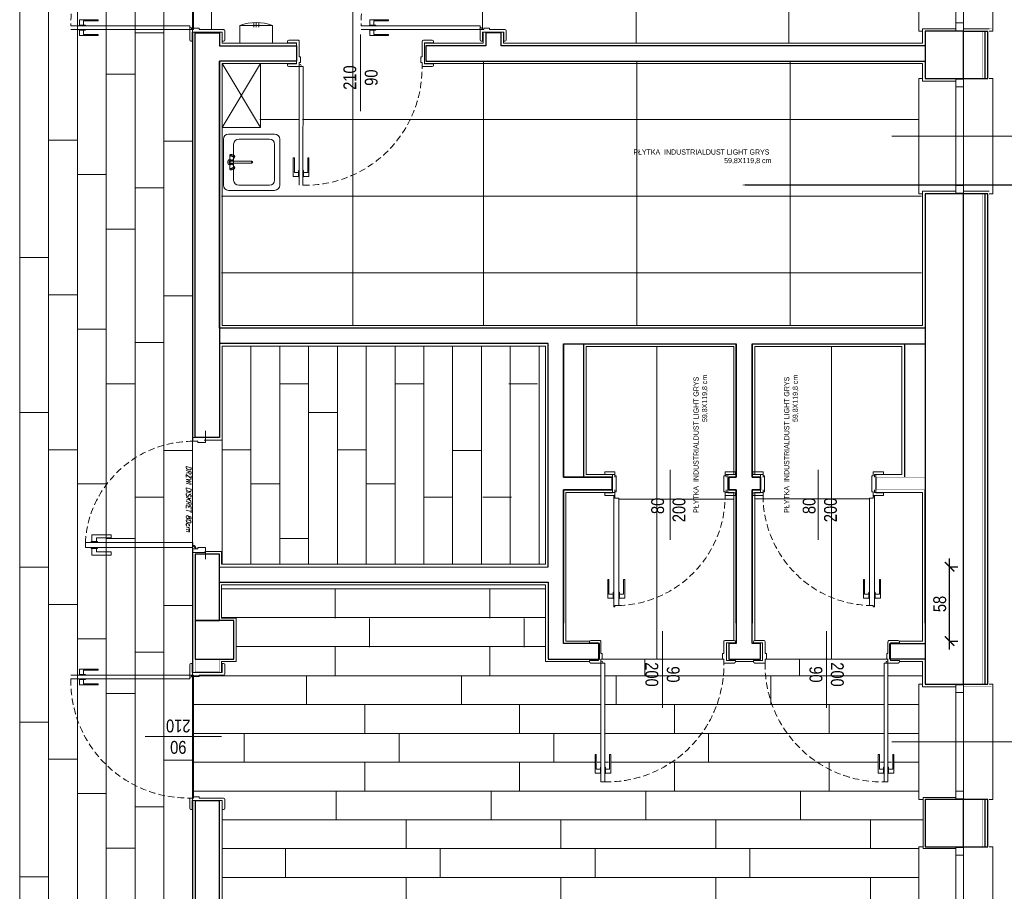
# Model space of a CAD drawing. Header units: millimetres. Extents: x -9038497 to 54128, y -10570064 to 59476.
# Tile 44 of 135: x 35578 to 36347, y 21037 to 21717. Entities that reach past the tile are written whole.
import ezdxf
from ezdxf import colors
from ezdxf.entities.mleader import LeaderData, LeaderLine
from ezdxf.math import Vec2, Vec3

# ---------------------------------------------------------------- set-up
doc = ezdxf.new("R2010")
doc.units = ezdxf.units.MM
doc.header["$LTSCALE"] = 0.8
doc.header["$PDMODE"] = 2
doc.linetypes.add('Dash', pattern=[0.435, 0.3175, -0.1175])
doc.linetypes.add('DASHED2', pattern=[9.525, 6.35, -3.175])
for name, color, linetype, lineweight in [('0 proj_drzwi', 4, 'Continuous', 0), ('0 proj_okna', 4, 'Continuous', 0), ('0 proj_widok widok widok', 7, 'Continuous', 0), ('ocieplenie', 214, 'Continuous', 13), ('SCIANY', 1, 'Continuous', 30), ('tynk', 252, 'Continuous', 5), ('WYPOSAZENIE_SANITARNE', 2, 'Continuous', 20), ('WYPOSAŻENIE', 223, 'Continuous', 9)]:
    doc.layers.add(name, color=color, linetype=linetype, lineweight=lineweight)
doc.layers.add('STOLARKA', color=4, linetype='Continuous')
doc.layers.add('strop podw.', color=3, linetype='Continuous')
doc.styles.get("Standard").update_dxf_attribs({"font": 'g12f13.shx', "width": 0.8, "height": 10})
doc.styles.add('WYMIAR-20', font='ARIALN.TTF', dxfattribs={"height": 4})
doc.styles.add('WYMIAR-50', font='ARIALN.TTF', dxfattribs={"height": 10})
doc.dimstyles.new('SKALA-50', dxfattribs={"dimscale": 5, "dimtxt": 10, "dimasz": 1.5, "dimexe": 1.3, "dimexo": 1.3, "dimgap": 0.5, "dimtad": 1, "dimdec": 1, "dimrnd": 0.5, "dimdsep": 46, "dimtxsty": 'WYMIAR-50', "dimblk": 'ARCHTICK', "dimcen": 1.5, "dimdle": 1.3, "dimadec": 0, "dimazin": 0, "dimtfac": 1, "dimtdec": 1, "dimtix": 1, "dimtmove": 2, "dimatfit": 3, "dimfxl": 2, "dimfxlon": 1, "dimtolj": 1, "dimarcsym": 0})

# ---------------------------------------------------------------- blocks, each defined once
blk = doc.blocks.new('G$C772A7A8F')
at = {"layer": 'STOLARKA', "color": 5, "lineweight": 0}
blk.add_line((100, 45), (0, 45), dxfattribs=at)
for points in [[(24, 0), (21, 0), (21, 90), (24, 90)], [(76, 0), (79, 0), (79, 90), (76, 90)]]:
    blk.add_lwpolyline(points, dxfattribs=at)
for points in [[(56, 89.5), (56, 83.5), (50, 83.5), (50, 89.5)], [(56, 83.5), (56, 6.5), (50, 6.5), (50, 83.5)], [(56, 0.5), (56, 6.5), (50, 6.5), (50, 0.5)]]:
    blk.add_lwpolyline(points, close=True, dxfattribs=at)
blk = doc.blocks.new('SINK_1BOWL_65_10')
at = {"color": 0, "linetype": 'Continuous'}
for p, q in [((0, 50), (0, 5)), ((50, 55), (5, 55)), ((20.41, 48.56), (20.12, 47.99)), ((20.28, 48.13), (20.12, 47.99)), ((20.49, 48.09), (20.28, 48.13)), ((20.61, 48.74), (20.41, 48.56)), ((20.73, 47.86), (20.49, 48.09)), ((24.54, 48.76), (20.61, 48.74)), ((20.87, 48.68), (20.61, 48.74)), ((21.17, 48.4), (20.87, 48.68)), ((21.48, 47.91), (21.17, 48.4)), ((24.7, 48.73), (24.54, 48.76)), ((24.88, 48.55), (24.7, 48.73)), ((24.84, 48.87), (24.8, 48.63)), ((25.23, 49.65), (24.84, 48.87)), ((25.63, 48.74), (24.88, 48.54)), ((25.06, 48.26), (24.88, 48.55)), ((25.23, 47.87), (25.06, 48.26)), ((25.85, 50.27), (25.23, 49.65)), ((26.63, 50.66), (25.85, 50.27)), ((26.29, 48.88), (26, 48)), ((27.04, 49.43), (26.29, 48.88)), ((26.69, 48.59), (26.5, 48)), ((27.5, 50.8), (26.63, 50.66)), ((26.81, 48.5), (26.65, 48)), ((27.19, 48.95), (26.69, 48.59)), ((27.24, 48.81), (26.81, 48.5)), ((27.96, 49.43), (27.04, 49.43)), ((27.81, 48.95), (27.19, 48.95)), ((27.76, 48.81), (27.24, 48.81)), ((28.37, 50.66), (27.5, 50.8)), ((28.19, 48.5), (27.76, 48.81)), ((28.31, 48.59), (27.81, 48.95)), ((28.71, 48.88), (27.96, 49.43)), ((28.35, 48), (28.19, 48.5)), ((28.5, 48), (28.31, 48.59)), ((29.15, 50.27), (28.37, 50.66)), ((29, 48), (28.71, 48.88)), ((29.77, 49.65), (29.15, 50.27)), ((29.37, 48.74), (30.12, 48.54)), ((30.16, 48.87), (29.77, 49.65)), ((29.94, 48.26), (29.77, 47.87)), ((30.12, 48.55), (29.94, 48.26)), ((30.3, 48.73), (30.12, 48.55)), ((30.2, 48.63), (30.16, 48.87)), ((30.46, 48.76), (30.3, 48.73)), ((30.46, 48.76), (34.39, 48.74)), ((33.83, 48.4), (33.52, 47.91)), ((34.13, 48.68), (33.83, 48.4)), ((34.39, 48.74), (34.13, 48.68)), ((34.51, 48.09), (34.27, 47.86)), ((34.59, 48.56), (34.39, 48.74)), ((34.72, 48.13), (34.51, 48.09)), ((34.59, 48.56), (34.88, 47.99)), ((34.88, 47.99), (34.72, 48.13)), ((55, 5), (55, 50)), ((5, 40), (5, 10)), ((45, 45), (10, 45)), ((20.02, 47.67), (20.01, 47.21)), ((20.01, 47.21), (20.07, 46.65)), ((20.12, 47.99), (20.02, 47.67)), ((20.07, 46.65), (20.2, 46.04)), ((20.2, 46.04), (20.39, 45.45)), ((20.39, 45.45), (20.62, 44.94)), ((20.62, 44.94), (20.86, 44.55)), ((20.97, 47.47), (20.73, 47.86)), ((20.86, 44.55), (21.1, 44.32)), ((21.2, 46.95), (20.97, 47.47)), ((21.1, 44.32), (21.31, 44.27)), ((21.64, 43.97), (21.1, 44.32)), ((21.39, 46.36), (21.2, 46.95)), ((21.31, 44.27), (21.47, 44.42)), ((21.52, 45.76), (21.39, 46.36)), ((21.47, 44.42), (21.56, 44.73)), ((21.76, 47.26), (21.48, 47.91)), ((21.58, 45.2), (21.52, 45.76)), ((21.56, 44.73), (21.58, 45.2)), ((21.64, 43.97), (21.9, 43.91)), ((22, 46.53), (21.76, 47.26)), ((25.32, 45.86), (21.9, 43.91)), ((21.9, 43.91), (22.1, 44.09)), ((22.16, 45.77), (22, 46.53)), ((22.1, 44.09), (22.22, 44.49)), ((22.24, 45.07), (22.16, 45.77)), ((22.22, 44.49), (22.24, 45.07)), ((25.38, 47.43), (25.23, 47.87)), ((25.32, 45.86), (25.44, 45.97)), ((25.47, 46.98), (25.38, 47.43)), ((25.44, 45.97), (25.51, 46.21)), ((25.52, 46.56), (25.47, 46.98)), ((25.48, 46.11), (25.85, 45.73)), ((25.51, 46.21), (25.52, 46.56)), ((26.25, 46.42), (25.51, 46.22)), ((25.85, 45.73), (26.63, 45.34)), ((26, 48), (26.29, 47.12)), ((26.29, 47.12), (26.65, 46.85)), ((26.5, 48), (26.65, 47.54)), ((26.63, 45.34), (26.65, 45.33)), ((26.65, 48), (26.65, 27.99)), ((28.35, 47.54), (28.5, 48)), ((28.35, 48), (28.35, 27.99)), ((28.35, 46.85), (28.71, 47.12)), ((28.35, 45.33), (28.37, 45.34)), ((28.37, 45.34), (29.15, 45.73)), ((28.71, 47.12), (29, 48)), ((28.75, 46.42), (29.49, 46.22)), ((29.15, 45.73), (29.52, 46.11)), ((29.53, 46.98), (29.48, 46.56)), ((29.48, 46.56), (29.49, 46.21)), ((29.49, 46.21), (29.56, 45.97)), ((29.62, 47.43), (29.53, 46.98)), ((29.56, 45.97), (29.68, 45.86)), ((29.77, 47.87), (29.62, 47.43)), ((29.68, 45.86), (33.1, 43.91)), ((32.84, 45.77), (32.76, 45.07)), ((32.76, 45.07), (32.78, 44.49)), ((32.78, 44.49), (32.9, 44.09)), ((33, 46.53), (32.84, 45.77)), ((32.9, 44.09), (33.1, 43.91)), ((33.24, 47.26), (33, 46.53)), ((33.1, 43.91), (33.36, 43.97)), ((33.52, 47.91), (33.24, 47.26)), ((33.36, 43.97), (33.9, 44.32)), ((33.48, 45.76), (33.42, 45.2)), ((33.42, 45.2), (33.44, 44.73)), ((33.44, 44.73), (33.53, 44.42)), ((33.61, 46.36), (33.48, 45.76)), ((33.53, 44.42), (33.69, 44.27)), ((33.8, 46.95), (33.61, 46.36)), ((33.69, 44.27), (33.9, 44.32)), ((34.03, 47.47), (33.8, 46.95)), ((33.9, 44.32), (34.14, 44.55)), ((34.27, 47.86), (34.03, 47.47)), ((34.14, 44.55), (34.38, 44.94)), ((34.38, 44.94), (34.61, 45.45)), ((34.61, 45.45), (34.8, 46.04)), ((34.8, 46.04), (34.93, 46.65)), ((34.98, 47.67), (34.88, 47.99)), ((34.93, 46.65), (34.99, 47.21)), ((34.99, 47.21), (34.98, 47.67)), ((50, 10), (50, 40)), ((26.45, 27.99), (26.65, 28.56)), ((26.65, 27.42), (26.45, 27.99)), ((26.81, 27.53), (26.65, 27.99)), ((27.18, 27.06), (26.65, 27.42)), ((26.65, 27.42), (26.81, 26.98)), ((27.24, 27.24), (26.81, 27.53)), ((27.24, 26.69), (26.81, 26.98)), ((27.82, 27.06), (27.18, 27.06)), ((27.76, 27.24), (27.24, 27.24)), ((27.76, 26.69), (27.24, 26.69)), ((28.19, 27.53), (27.76, 27.24)), ((28.19, 26.98), (27.76, 26.69)), ((28.35, 27.42), (27.82, 27.06)), ((28.35, 27.99), (28.19, 27.53)), ((28.35, 27.42), (28.19, 26.98)), ((28.35, 28.56), (28.55, 27.99)), ((28.55, 27.99), (28.35, 27.42)), ((5, 0), (50, 0)), ((5, 0), (5, 0)), ((10, 5), (45, 5)), ((10, 5), (10, 5))]:
    blk.add_line(p, q, dxfattribs=at)
for centre, start, end in [((5, 50), 90, 180), ((50, 50), 0, 90), ((10, 40), 90, 180), ((45, 40), 0, 90), ((10, 10), 180, 270), ((45, 10), 270, 0), ((5, 5), 180, 270), ((50, 5), 270, 0)]:
    blk.add_arc(centre, 5, start, end, dxfattribs=at)
blk = doc.blocks.new('suszarka')
at = {"layer": 'WYPOSAZENIE_SANITARNE', "lineweight": 0}
for p, q in [((1430.7, 3168.03), (1430.7, 3182.03)), ((1430.7, 3182.03), (1456.2, 3182.03)), ((1456.2, 3182.03), (1456.2, 3168.03)), ((1441.45, 3166.33), (1441.45, 3169.5)), ((1443.45, 3166.33), (1443.45, 3169.5)), ((1445.45, 3166.33), (1445.45, 3169.5)), ((1456.2, 3168.03), (1430.7, 3168.03))]:
    blk.add_line(p, q, dxfattribs=at)
blk.add_arc((1443.45, 3204.6), 38.73, 250.77846, 289.22154, dxfattribs=at)
blk = doc.blocks.new('klamm')
at = {"layer": '0 proj_okna', "lineweight": 0}
for p, q in [((-4009.82, 29787.38), (-4005.72, 29787.38)), ((-4009.82, 29787.38), (-4009.82, 29772.78)), ((-4008.97, 29784.26), (-4008.97, 29772.78)), ((-4008.97, 29784.26), (-4005.72, 29784.26)), ((-4005.72, 29787.61), (-4005.22, 29787.61)), ((-4005.72, 29787.61), (-4005.72, 29782.61)), ((-4005.22, 29787.61), (-4005.22, 29782.61)), ((-4005.72, 29782.61), (-4005.22, 29782.61)), ((-4009.82, 29772.78), (-4008.97, 29772.78))]:
    blk.add_line(p, q, dxfattribs=at)
blk = doc.blocks.new('_ArchTick')
at = {"color": 0, "linetype": 'ByBlock', "const_width": 0.15}
blk.add_lwpolyline([(-0.5, -0.5), (0.5, 0.5)], dxfattribs=at)
blk = doc.blocks.new('*D2556')
at = {"layer": '0 proj_widok widok widok', "color": 0, "lineweight": -2, "transparency": 16777216}
for p, q in [((36303.91, 21225.5), (36303.91, 21296.5)), ((36303.91, 21290), (36310.41, 21290)), ((36303.91, 21232), (36310.41, 21232))]:
    blk.add_line(p, q, dxfattribs=at)
at = {"layer": 'Defpoints', "color": 0, "lineweight": 0, "transparency": 16777216}
for p in [(36301.44, 21290), (36303.91, 21290), (36301.44, 21232)]:
    blk.add_point(p, dxfattribs=at)
at = {"layer": '0 proj_widok widok widok', "color": 0, "lineweight": -2, "transparency": 16777216, "xscale": 7.5, "yscale": 7.5, "zscale": 7.5}
for p, rotation in [((36303.91, 21290), 90), ((36303.91, 21232), 270)]:
    blk.add_blockref('_ArchTick', p, dxfattribs=dict(at, rotation=rotation))
at = {"layer": '0 proj_widok widok widok', "color": 0, "lineweight": 0, "transparency": 16777216, "insert": (36296.3, 21261), "char_height": 10, "attachment_point": 5, "rotation": 90, "style": 'WYMIAR-50'}
blk.add_mtext('\\A1;58', dxfattribs=at)
blk = doc.blocks.new('klamka1 rz')
at = {"layer": '0 proj_okna', "lineweight": 0}
for p, q in [((4646.6, 29464.58), (4641.7, 29464.58)), ((4641.7, 29463.88), (4641.7, 29464.58)), ((4641.7, 29463.88), (4646.6, 29463.88)), ((4642.4, 29458.58), (4642.4, 29463.88)), ((4645.9, 29461.08), (4645.9, 29463.88)), ((4657.4, 29461.08), (4645.9, 29461.08)), ((4646.6, 29463.88), (4646.6, 29464.58)), ((4657.4, 29458.58), (4657.4, 29461.08)), ((4642.4, 29458.58), (4657.4, 29458.58))]:
    blk.add_line(p, q, dxfattribs=at)
blk = doc.blocks.new('drzwi diskret 80 90')
at = {"layer": '0 proj_okna', "lineweight": 0}
for p, q in [((4525.17, 29497.22), (4516.17, 29497.22)), ((4521.17, 29487.22), (4521.17, 29497.22)), ((4521.17, 29487.22), (4521.17, 29497.22)), ((4524.17, 29487.22), (4524.17, 29491.22)), ((4524.17, 29491.22), (4525.17, 29491.22)), ((4525.17, 29491.22), (4525.17, 29497.22)), ((4607.17, 29497.22), (4616.17, 29497.22)), ((4607.17, 29491.22), (4607.17, 29497.22)), ((4608.17, 29491.22), (4607.17, 29491.22)), ((4608.17, 29487.22), (4608.17, 29491.22)), ((4611.17, 29487.22), (4611.17, 29497.22)), ((4524.17, 29487.22), (4516.17, 29487.22)), ((4603.17, 29487.22), (4607.17, 29487.22)), ((4603.17, 29487.22), (4603.17, 29403.39)), ((4607.17, 29487.22), (4607.17, 29403.39)), ((4608.17, 29487.22), (4616.17, 29487.22)), ((4603.17, 29403.39), (4607.17, 29403.39))]:
    blk.add_line(p, q, dxfattribs=at)
at = {"layer": '0 proj_okna', "linetype": 'DASHED2', "lineweight": 0}
blk.add_arc((4608.2, 29487.23), 83.99, 180.00659, 266.57038, dxfattribs=at)
at = {"layer": '0 proj_okna', "lineweight": 0}
for radius in [2.71, 2]:
    blk.add_arc((4608.17, 29487.22), radius, 90, 180, dxfattribs=at)
at = {"layer": '0 proj_okna', "lineweight": 0, "xscale": -1, "rotation": 270}
blk.add_blockref('klamka1 rz', (-24861.41, 24766.19), dxfattribs=at)
at = {"layer": '0 proj_okna', "lineweight": 0, "rotation": 90}
blk.add_blockref('klamka1 rz', (34071.75, 24766.19), dxfattribs=at)

msp = doc.modelspace()

# ---------------------------------------------------------------- linework, layer by layer
at = {"lineweight": 0, "ltscale": 40}
for p, q in [((36314.83, 21710.26), (36334.83, 21710.26)), ((36284.83, 21708.26), (36314.83, 21708.26)), ((36314.83, 21583.36), (36334.83, 21583.36))]:
    msp.add_line(p, q, dxfattribs=at)
msp.add_lwpolyline([(36284.83, 21230.01), (36257.23, 21230.01), (36257.23, 21218.84)], dxfattribs=at)
at = {"layer": '0 proj_drzwi'}
for p, q in [((35710.48, 21712.65), (35617.62, 21712.62)), ((35710.48, 21709.62), (35617.62, 21709.62)), ((35710.48, 21709.62), (35710.48, 21712.65)), ((35710.48, 21709.62), (35713.48, 21709.62)), ((35713.48, 21709.62), (35713.48, 21710.62)), ((35717.98, 21710.62), (35713.48, 21710.62)), ((35717.98, 21709.62), (35717.98, 21710.62)), ((35937.2, 21712.63), (35844.34, 21712.6)), ((35937.2, 21709.61), (35844.34, 21709.61)), ((35937.2, 21709.61), (35937.2, 21712.63)), ((35937.2, 21709.61), (35940.2, 21709.61)), ((35940.2, 21709.61), (35940.2, 21710.61)), ((35944.7, 21710.61), (35940.2, 21710.61)), ((35944.7, 21709.61), (35944.7, 21710.61)), ((35795.94, 21688.35), (35796.94, 21688.35)), ((35796.94, 21688.35), (35796.94, 21683.85)), ((35891.94, 21688.35), (35890.94, 21688.35)), ((35890.94, 21688.35), (35890.94, 21683.85)), ((35795.94, 21680.85), (35795.94, 21683.85)), ((35795.94, 21683.85), (35796.94, 21683.85)), ((35795.94, 21680.85), (35798.96, 21680.85)), ((35795.94, 21680.85), (35795.94, 21587.99)), ((35798.96, 21680.85), (35798.94, 21587.99)), ((35891.94, 21683.85), (35890.94, 21683.85)), ((35891.94, 21680.85), (35891.94, 21683.85)), ((36034.63, 21362.16), (36034.63, 21364.15)), ((36136.68, 21362.16), (36136.68, 21364.15)), ((36150.28, 21362.16), (36150.28, 21364.15)), ((36252.32, 21362.16), (36252.32, 21364.15)), ((36042.63, 21361.16), (36043.63, 21361.16)), ((36043.63, 21361.16), (36043.63, 21348.7)), ((36127.68, 21361.16), (36127.68, 21348.7)), ((36128.63, 21361.16), (36127.68, 21361.16)), ((36158.32, 21361.16), (36159.28, 21361.16)), ((36159.28, 21361.16), (36159.28, 21348.7)), ((36243.32, 21361.16), (36243.32, 21348.7)), ((36244.32, 21361.16), (36243.32, 21361.16)), ((36034.63, 21345.7), (36034.63, 21347.7)), ((36042.63, 21345.7), (36042.63, 21348.7)), ((36042.63, 21348.7), (36043.63, 21348.7)), ((36128.68, 21348.7), (36127.68, 21348.7)), ((36128.68, 21345.7), (36128.68, 21348.7)), ((36136.68, 21345.7), (36136.68, 21347.7)), ((36150.28, 21345.7), (36150.28, 21347.7)), ((36158.28, 21345.7), (36158.28, 21348.7)), ((36158.28, 21348.7), (36159.28, 21348.7)), ((36244.32, 21348.7), (36243.32, 21348.7)), ((36244.32, 21345.7), (36244.32, 21348.7)), ((36252.32, 21345.7), (36252.32, 21347.7)), ((36041.62, 21258.75), (36042.62, 21258.75)), ((36042.62, 21258.75), (36042.62, 21259.75)), ((36042.62, 21259.75), (36045.62, 21259.75)), ((36042.63, 21259.75), (36045.63, 21259.75)), ((36244.32, 21259.75), (36241.32, 21259.75)), ((36244.33, 21259.75), (36241.33, 21259.75)), ((36244.33, 21258.75), (36244.33, 21259.75)), ((36245.33, 21258.75), (36244.33, 21258.75)), ((36031.68, 21222.4), (36032.68, 21222.4)), ((36031.68, 21214.9), (36031.68, 21217.9)), ((36031.68, 21217.9), (36032.68, 21217.9)), ((36032.68, 21222.4), (36032.68, 21217.9)), ((36127.68, 21222.4), (36126.68, 21222.4)), ((36126.68, 21222.4), (36126.68, 21217.9)), ((36127.68, 21217.9), (36126.68, 21217.9)), ((36127.68, 21214.9), (36127.68, 21217.9)), ((36159.83, 21222.4), (36160.83, 21222.4)), ((36159.83, 21214.9), (36159.83, 21217.9)), ((36159.83, 21217.9), (36160.83, 21217.9)), ((36160.83, 21222.4), (36160.83, 21217.9)), ((36255.83, 21222.4), (36254.83, 21222.4)), ((36254.83, 21222.4), (36254.83, 21217.9)), ((36255.83, 21217.9), (36254.83, 21217.9)), ((36255.83, 21214.9), (36255.83, 21217.9)), ((36031.68, 21214.9), (36034.71, 21214.9)), ((36031.68, 21214.9), (36031.68, 21122.05)), ((36034.71, 21214.9), (36034.68, 21122.05)), ((36255.83, 21214.9), (36252.81, 21214.9)), ((36252.81, 21214.9), (36252.83, 21122.05)), ((36255.83, 21214.9), (36255.83, 21122.05)), ((35710.48, 21205.44), (35617.62, 21205.44)), ((35710.48, 21202.42), (35617.62, 21202.45)), ((35710.48, 21205.44), (35710.48, 21202.42)), ((35710.48, 21205.44), (35713.48, 21205.44)), ((35713.48, 21205.44), (35713.48, 21204.44)), ((35717.98, 21204.44), (35713.48, 21204.44)), ((35717.98, 21205.44), (35717.98, 21204.44)), ((36031.68, 21122.05), (36034.68, 21122.05)), ((36255.81, 21122.05), (36252.81, 21122.05)), ((35710.48, 21109.44), (35713.48, 21109.44)), ((35713.48, 21109.44), (35713.48, 21110.44)), ((35717.98, 21110.44), (35713.48, 21110.44)), ((35717.98, 21109.44), (35717.98, 21110.44))]:
    msp.add_line(p, q, dxfattribs=at)
at = {"layer": '0 proj_drzwi', "lineweight": 0}
for p, q in [((35843.94, 21705.78), (35843.94, 21645.97)), ((36085.63, 21365.89), (36085.63, 21311.1)), ((36201.32, 21365.89), (36201.32, 21311.1)), ((36079.68, 21239.84), (36079.68, 21180.02)), ((36207.83, 21239.84), (36207.83, 21180.02)), ((35735.41, 21157.44), (35675.6, 21157.44))]:
    msp.add_line(p, q, dxfattribs=at)
at = {"layer": '0 proj_drzwi'}
for centre in [(35711.23, 21710.38), (35937.95, 21710.36), (35796.69, 21681.6), (36032.44, 21215.66), (36255.07, 21215.66), (35711.23, 21204.69)]:
    msp.add_circle(centre, 0.756, dxfattribs=at)
at = {"layer": '0 proj_drzwi', "linetype": 'DASHED2', "lineweight": 0}
for centre, radius, start, end in [((35709.15, 21714.09), 91.54, 89.16936, 180.91982), ((35935.87, 21714.07), 91.54, 89.16936, 180.91982), ((35800.41, 21679.52), 91.54, 269.08018, 0.83064), ((36042.59, 21345.79), 86.09, 272.02272, 359.94323), ((36244.36, 21345.79), 86.09, 180.05677, 267.97728), ((36036.15, 21213.58), 91.54, 269.08018, 0.83064), ((36251.36, 21213.58), 91.54, 179.16936, 270.91982), ((35709.15, 21200.98), 91.54, 179.08018, 270.83064)]:
    msp.add_arc(centre, radius, start, end, dxfattribs=at)
at = {"layer": '0 proj_okna', "lineweight": 0}
for p, q in [((35710.48, 21709.62), (35710.48, 21701.62)), ((35717.98, 21709.62), (35736.87, 21709.62)), ((35937.2, 21709.61), (35937.2, 21701.61)), ((35944.7, 21709.61), (35956.69, 21709.61)), ((35712.48, 21700.62), (35712.48, 21707.62)), ((35712.48, 21707.62), (35735.86, 21707.62)), ((35735.86, 21707.62), (35735.86, 21700.61)), ((35737.85, 21708.62), (35737.85, 21701.61)), ((35794.96, 21701.33), (35787.78, 21701.33)), ((35892.94, 21701.33), (35899.95, 21701.33)), ((35939.2, 21700.61), (35939.2, 21707.61)), ((35939.2, 21707.61), (35955.69, 21707.61)), ((35955.69, 21707.61), (35955.69, 21700.45)), ((35957.68, 21708.62), (35957.68, 21701.45)), ((35712.48, 21700.62), (35711.48, 21700.62)), ((35736.86, 21700.61), (35735.86, 21700.61)), ((35786.78, 21700.33), (35786.78, 21699.34)), ((35793.94, 21699.34), (35786.78, 21699.34)), ((35793.94, 21682.85), (35793.94, 21699.34)), ((35795.94, 21688.35), (35795.94, 21700.34)), ((35891.94, 21688.35), (35891.94, 21700.35)), ((35893.94, 21682.85), (35893.94, 21699.34)), ((35893.94, 21699.34), (35900.95, 21699.34)), ((35900.95, 21700.33), (35900.95, 21699.34)), ((35939.2, 21700.61), (35938.2, 21700.61)), ((35956.68, 21700.45), (35955.69, 21700.45)), ((35786.94, 21682.85), (35793.94, 21682.85)), ((35786.94, 21682.85), (35786.94, 21681.85)), ((35795.94, 21680.85), (35787.94, 21680.85)), ((35891.94, 21680.85), (35899.94, 21680.85)), ((35900.94, 21682.85), (35893.94, 21682.85)), ((35900.94, 21681.85), (35900.94, 21682.85)), ((36042.63, 21364.15), (36034.63, 21364.15)), ((36042.63, 21361.16), (36042.63, 21364.15)), ((36128.63, 21361.16), (36128.63, 21364.15)), ((36128.63, 21364.15), (36136.68, 21364.15)), ((36158.32, 21364.15), (36150.28, 21364.15)), ((36158.32, 21361.16), (36158.32, 21364.15)), ((36244.32, 21361.16), (36244.32, 21364.15)), ((36244.32, 21364.15), (36252.32, 21364.15)), ((36040.68, 21362.16), (36034.63, 21362.16)), ((36040.68, 21347.7), (36040.68, 21362.16)), ((36130.68, 21347.7), (36130.68, 21362.16)), ((36130.68, 21362.16), (36136.68, 21362.16)), ((36156.28, 21362.16), (36150.28, 21362.16)), ((36156.28, 21347.7), (36156.28, 21362.16)), ((36246.28, 21347.7), (36246.28, 21362.16)), ((36246.28, 21362.16), (36252.32, 21362.16)), ((36034.63, 21347.7), (36040.68, 21347.7)), ((36136.68, 21347.7), (36130.68, 21347.7)), ((36150.28, 21347.7), (36156.28, 21347.7)), ((36252.32, 21347.7), (36246.28, 21347.7)), ((36042.63, 21345.7), (36034.63, 21345.7)), ((36041.62, 21344.58), (36042.62, 21344.58)), ((36041.62, 21344.58), (36041.62, 21258.75)), ((36042.62, 21344.58), (36042.62, 21343.58)), ((36042.62, 21343.58), (36045.62, 21343.58)), ((36045.62, 21343.58), (36045.62, 21259.75)), ((36128.68, 21345.7), (36136.68, 21345.7)), ((36158.28, 21345.7), (36150.28, 21345.7)), ((36241.33, 21343.58), (36241.33, 21259.75)), ((36244.33, 21343.58), (36241.33, 21343.58)), ((36244.32, 21345.7), (36252.32, 21345.7)), ((36245.33, 21344.58), (36244.33, 21344.58)), ((36244.33, 21344.58), (36244.33, 21343.58)), ((36245.33, 21344.58), (36245.33, 21258.75)), ((36030.69, 21232.53), (36023.68, 21232.53)), ((36128.68, 21232.53), (36135.69, 21232.53)), ((36158.83, 21232.53), (36151.82, 21232.53)), ((36256.83, 21232.53), (36263.84, 21232.53)), ((36022.68, 21231.53), (36022.68, 21230.54)), ((36029.68, 21230.54), (36022.68, 21230.54)), ((36029.68, 21216.9), (36029.68, 21230.54)), ((36031.68, 21222.4), (36031.68, 21231.53)), ((36127.68, 21222.4), (36127.68, 21231.53)), ((36129.68, 21216.9), (36129.68, 21230.54)), ((36129.68, 21230.54), (36136.69, 21230.54)), ((36136.69, 21231.53), (36136.69, 21230.54)), ((36150.83, 21231.53), (36150.83, 21230.54)), ((36157.83, 21230.54), (36150.83, 21230.54)), ((36157.83, 21216.9), (36157.83, 21230.54)), ((36159.83, 21222.4), (36159.83, 21231.53)), ((36255.83, 21222.4), (36255.83, 21231.53)), ((36257.83, 21216.9), (36257.83, 21230.54)), ((36257.83, 21230.54), (36264.83, 21230.54)), ((36264.83, 21231.53), (36264.83, 21230.54)), ((36022.68, 21216.9), (36029.68, 21216.9)), ((36022.68, 21216.9), (36022.68, 21215.9)), ((36136.68, 21216.9), (36129.68, 21216.9)), ((36136.68, 21215.9), (36136.68, 21216.9)), ((36150.83, 21215.9), (36150.83, 21216.9)), ((36150.83, 21216.9), (36157.83, 21216.9)), ((36264.83, 21216.9), (36257.83, 21216.9)), ((36264.83, 21216.9), (36264.83, 21215.9)), ((35710.48, 21205.44), (35710.48, 21213.44)), ((35712.48, 21214.44), (35711.48, 21214.44)), ((35712.48, 21214.44), (35712.48, 21207.44)), ((35736.86, 21214.45), (35735.86, 21214.45)), ((35735.86, 21207.44), (35735.86, 21214.45)), ((35737.85, 21206.44), (35737.85, 21213.45)), ((36031.68, 21214.9), (36023.68, 21214.9)), ((36127.68, 21214.9), (36135.68, 21214.9)), ((36159.83, 21214.9), (36151.83, 21214.9)), ((36255.83, 21214.9), (36263.83, 21214.9)), ((35712.48, 21207.44), (35735.86, 21207.44)), ((35717.98, 21205.44), (35736.87, 21205.44)), ((35710.48, 21109.44), (35710.48, 21101.44)), ((35717.98, 21109.44), (35736.86, 21109.44)), ((35712.48, 21100.44), (35712.48, 21107.44)), ((35712.48, 21107.44), (35735.86, 21107.44)), ((35735.86, 21107.48), (35735.86, 21100.44)), ((35737.85, 21108.45), (35737.85, 21101.44)), ((35711.48, 21100.44), (35712.48, 21100.44)), ((35736.86, 21100.44), (35735.86, 21100.44))]:
    msp.add_line(p, q, dxfattribs=at)
for centre in [(36042.12, 21345.13), (36244.83, 21345.13)]:
    msp.add_circle(centre, 0.5, dxfattribs=at)
for centre, radius, start, end in [((35736.86, 21708.62), 0.996, 0, 90.01804), ((35956.68, 21708.6), 0.996, 0, 90.01804), ((35711.48, 21701.62), 1, 180, 270), ((35736.86, 21701.61), 0.996, 270, 0), ((35787.78, 21700.33), 0.996, 90, 180), ((35794.94, 21700.33), 0.996, 359.98196, 90), ((35892.94, 21700.33), 0.996, 90, 180), ((35899.95, 21700.33), 0.996, 0, 90), ((35938.2, 21701.61), 1, 180, 270), ((35956.68, 21701.45), 0.996, 270, 0), ((35787.94, 21681.85), 1, 180, 270), ((35899.94, 21681.85), 1, 270, 0), ((36023.68, 21231.53), 0.996, 90, 180), ((36030.69, 21231.53), 0.996, 359.98196, 90), ((36128.68, 21231.53), 0.996, 90, 180.01804), ((36135.69, 21231.53), 0.996, 0, 90), ((36151.82, 21231.53), 0.996, 90, 180), ((36158.83, 21231.53), 0.996, 359.98196, 90), ((36256.83, 21231.53), 0.996, 90, 180.01804), ((36263.84, 21231.53), 0.996, 0, 90), ((35711.48, 21213.44), 1, 90, 180), ((35736.86, 21213.45), 0.996, 0, 90), ((36023.68, 21215.9), 1, 180, 270), ((36135.68, 21215.9), 1, 270, 0), ((36151.83, 21215.9), 1, 180, 270), ((36263.83, 21215.9), 1, 270, 0), ((35736.86, 21206.44), 0.996, 269.98196, 0), ((35736.86, 21108.45), 0.996, 360, 90), ((35711.48, 21101.44), 1, 180, 270), ((35736.86, 21101.44), 0.996, 270, 0)]:
    msp.add_arc(centre, radius, start, end, dxfattribs=at)
at = {"layer": '0 proj_widok widok widok', "lineweight": 0}
for p, q in [((35600.27, 22387.95), (35600.27, 20710.17)), ((35622.77, 22387.95), (35622.77, 20710.17)), ((35645.27, 22387.95), (35645.27, 20710.17)), ((35667.77, 22387.95), (35667.77, 20710.17)), ((35690.27, 22378.02), (35690.27, 20710.17)), ((35577.77, 22356), (35577.77, 20710.17)), ((35712.77, 22356), (35712.77, 20710.17)), ((35837.92, 21880.36), (35837.92, 21478.42)), ((36059.29, 21880.71), (36059.29, 21699.03)), ((36178.52, 21880.68), (36178.52, 21699.03)), ((35713.48, 21805.64), (35713.48, 21709.64)), ((35727.55, 21805.64), (35727.55, 21709.64)), ((35939.21, 21805.62), (35939.21, 21709.62)), ((35939.83, 21685.03), (35939.83, 21478.42)), ((36059.63, 21685.03), (36059.63, 21478.42)), ((36179.43, 21685.03), (36179.43, 21478.42)), ((35765.35, 21639.27), (35795.61, 21639.27)), ((35798.62, 21639.27), (36279.35, 21639.27)), ((35735.35, 21579.47), (36281.89, 21579.47)), ((35735.35, 21519.67), (36281.89, 21519.67)), ((35735.83, 21462.35), (35735.83, 21292.01)), ((35758.33, 21462.35), (35758.33, 21292.01)), ((35780.83, 21462.35), (35780.83, 21292.01)), ((35803.33, 21462.35), (35803.33, 21292.01)), ((35825.83, 21462.35), (35825.83, 21292.01)), ((35848.33, 21462.35), (35848.33, 21292.01)), ((35870.83, 21462.35), (35870.83, 21292.01)), ((35893.33, 21462.35), (35893.33, 21292.01)), ((35915.83, 21462.35), (35915.83, 21292.01)), ((35938.33, 21462.35), (35938.33, 21292.01)), ((35960.83, 21462.35), (35960.83, 21292.01)), ((35983.33, 21462.35), (35983.33, 21292.01)), ((36075.27, 21462.2), (36075.27, 21217.93)), ((36211.64, 21462.2), (36211.64, 21217.93)), ((36045.59, 21342.9), (36134.99, 21342.9)), ((36151.59, 21343.01), (36241.31, 21343.01)), ((35735.37, 21272.86), (35988.33, 21272.86)), ((35735.37, 21250.36), (35988.33, 21250.36)), ((35746.76, 21227.86), (35988.33, 21227.86)), ((36031.82, 21217.93), (36127.67, 21217.93)), ((36159.82, 21217.93), (36255.85, 21217.93)), ((35713.54, 21109.62), (35713.54, 21205.25)), ((36031.68, 21204.92), (35713.54, 21204.92)), ((36252.81, 21204.92), (36034.7, 21204.92)), ((36282.75, 21204.92), (36255.83, 21204.92)), ((36031.68, 21182.42), (35713.54, 21182.42)), ((36252.82, 21182.42), (36034.7, 21182.42)), ((36279.83, 21182.42), (36255.83, 21182.42)), ((36031.68, 21159.92), (35713.54, 21159.92)), ((36252.82, 21159.92), (36034.69, 21159.92)), ((36279.83, 21159.92), (36255.83, 21159.92)), ((36027.09, 21137.42), (35713.54, 21137.42)), ((36031.68, 21137.42), (36028.79, 21137.42)), ((36037.58, 21137.42), (36034.69, 21137.42)), ((36248.24, 21137.42), (36039.28, 21137.42)), ((36252.83, 21137.42), (36249.94, 21137.42)), ((36258.7, 21137.42), (36255.83, 21137.42)), ((36279.83, 21137.42), (36260.4, 21137.42)), ((36279.83, 21114.92), (35713.54, 21114.92)), ((36282.75, 21092.42), (35735.83, 21092.42)), ((36279.83, 21070), (35735.83, 21070)), ((36279.83, 21047.5), (35735.83, 21047.5))]:
    msp.add_line(p, q, dxfattribs=at)
at = {"layer": 'ocieplenie', "lineweight": 0, "ltscale": 40}
for points, const_width in [([(36314.83, 21669.39), (36336.83, 21669.39), (36336.83, 21710.23), (36314.83, 21710.23)], 0.1), ([(36314.83, 21671.39), (36329.83, 21671.39), (36329.83, 21708.23), (36314.83, 21708.23)], 0.2), ([(36314.83, 21198.26), (36329.83, 21198.26), (36329.83, 21581.33), (36314.83, 21581.33)], 0.2), ([(36314.83, 21196.26), (36336.83, 21196.26), (36336.83, 21583.33), (36314.83, 21583.33)], 0.1), ([(36314.83, 21069.39), (36336.83, 21069.39), (36336.83, 21110.23), (36314.83, 21110.23)], 0.1), ([(36314.83, 21071.39), (36329.83, 21071.39), (36329.83, 21108.23), (36314.83, 21108.23)], 0.2)]:
    msp.add_lwpolyline(points, dxfattribs=dict(at, const_width=const_width))
at = {"layer": 'ocieplenie', "lineweight": -3, "ltscale": 40}
for points in [[(36314.83, 21671.39), (36333.83, 21671.39), (36333.83, 21708.23), (36314.83, 21708.23)], [(36314.91, 21671.39), (36331.83, 21671.39), (36331.83, 21708.23), (36314.83, 21708.23)], [(36314.83, 21198.26), (36333.83, 21198.26), (36333.83, 21581.33), (36314.83, 21581.33)], [(36314.91, 21198.26), (36331.83, 21198.26), (36331.83, 21581.33), (36314.83, 21581.33)], [(36314.83, 21071.39), (36333.83, 21071.39), (36333.83, 21108.23), (36314.83, 21108.23)], [(36314.91, 21071.39), (36331.83, 21071.39), (36331.83, 21108.23), (36314.83, 21108.23)]]:
    msp.add_lwpolyline(points, dxfattribs=at)
at = {"layer": 'SCIANY', "ltscale": 40}
for p, q in [((35714.83, 21391.01), (35714.83, 21707.01)), ((35714.83, 21707.01), (35733.83, 21707.01)), ((35733.83, 21707.01), (35733.83, 21697.01)), ((35953.67, 21707.01), (35941.67, 21707.01)), ((35941.67, 21707.01), (35941.67, 21697.01)), ((35953.67, 21697.01), (35953.67, 21707.01)), ((36314.83, 21708.26), (36284.83, 21708.26)), ((36284.83, 21708.26), (36284.83, 21671.33)), ((36314.83, 21671.33), (36314.83, 21708.26)), ((35733.83, 21697.01), (35793.83, 21697.01)), ((35793.83, 21697.01), (35793.83, 21685.01)), ((35941.67, 21697.01), (35894.83, 21697.01)), ((35894.83, 21697.01), (35894.83, 21685.01)), ((36284.83, 21697.01), (35953.67, 21697.01)), ((35793.83, 21685.01), (35733.83, 21685.01)), ((35733.83, 21685.01), (35733.83, 21390.94)), ((35733.83, 21476.4), (35733.83, 21685.01)), ((35894.83, 21685.01), (36284.83, 21685.01)), ((36284.83, 21671.33), (36314.83, 21671.33)), ((36284.83, 21581.36), (36284.83, 21248.01)), ((36284.91, 21581.36), (36284.83, 21476.4)), ((36314.83, 21581.36), (36284.91, 21581.36)), ((36314.83, 21248.01), (36314.83, 21581.36)), ((36284.83, 21476.4), (35733.83, 21476.4)), ((35990.33, 21464.4), (35733.83, 21464.4)), ((35733.83, 21464.4), (35733.83, 21391.01)), ((35990.33, 21290.01), (35990.33, 21464.4)), ((35990.33, 21432.27), (35990.33, 21464.4)), ((36002.33, 21464.14), (36002.33, 21360.14)), ((36002.33, 21360.14), (36002.33, 21464.14)), ((36002.33, 21464.14), (36137.33, 21464.14)), ((36018.24, 21360.14), (36018.24, 21464.14)), ((36137.33, 21360.14), (36137.33, 21464.14)), ((36137.33, 21464.14), (36137.33, 21360.14)), ((36149.83, 21464.14), (36149.83, 21360.14)), ((36149.83, 21360.14), (36149.83, 21464.14)), ((36149.83, 21464.14), (36284.83, 21464.14)), ((36268.67, 21464.14), (36268.67, 21360.14)), ((35733.83, 21391.01), (35714.83, 21391.01)), ((36002.33, 21360.14), (36040.44, 21360.14)), ((36040.44, 21360.14), (36002.33, 21360.14)), ((36040.44, 21360.14), (36040.44, 21350.14)), ((36040.44, 21350.14), (36040.44, 21360.14)), ((36131.44, 21350.14), (36131.44, 21360.14)), ((36131.44, 21360.14), (36137.33, 21360.14)), ((36137.33, 21360.14), (36131.44, 21360.14)), ((36131.44, 21360.14), (36131.44, 21350.14)), ((36149.83, 21360.14), (36156.23, 21360.14)), ((36156.23, 21360.14), (36149.83, 21360.14)), ((36156.23, 21360.14), (36156.23, 21350.14)), ((36156.23, 21350.14), (36156.23, 21360.14)), ((36040.44, 21350.14), (36002.33, 21350.14)), ((36002.33, 21350.14), (36002.33, 21246.14)), ((36002.33, 21230.01), (36002.33, 21350.14)), ((36002.33, 21350.14), (36040.44, 21350.14)), ((36137.33, 21350.14), (36131.44, 21350.14)), ((36131.44, 21350.14), (36137.33, 21350.14)), ((36137.33, 21246.14), (36137.33, 21350.14)), ((36137.33, 21350.14), (36137.33, 21230.01)), ((36156.23, 21350.14), (36149.83, 21350.14)), ((36149.83, 21350.14), (36149.83, 21246.14)), ((36149.83, 21230.01), (36149.83, 21350.14)), ((36149.83, 21350.14), (36156.23, 21350.14)), ((36284.83, 21246.14), (36284.83, 21350.14)), ((35733.83, 21300.01), (35714.83, 21300.01)), ((35714.83, 21300.01), (35714.83, 21248.01)), ((35733.83, 21248.01), (35733.83, 21300.01)), ((35733.83, 21289.64), (35990.33, 21290.01)), ((35733.83, 21278.01), (35990.33, 21278.01)), ((35990.33, 21278.01), (35990.33, 21218.01)), ((35744.83, 21248.01), (35714.83, 21248.01)), ((35714.83, 21248.01), (35714.83, 21218.01)), ((35714.83, 21248.01), (35733.83, 21248.01)), ((35744.83, 21218.01), (35744.83, 21248.01)), ((36284.83, 21248.01), (36284.83, 21218.01)), ((36314.83, 21218.01), (36314.83, 21248.01)), ((36030.44, 21230.01), (36002.33, 21230.01)), ((36030.44, 21218.01), (36030.44, 21230.01)), ((36137.33, 21230.01), (36131.44, 21230.01)), ((36131.44, 21230.01), (36131.44, 21218.01)), ((36156.23, 21230.01), (36149.83, 21230.01)), ((36156.23, 21218.01), (36156.23, 21230.01)), ((36257.23, 21218.01), (36257.23, 21230.01)), ((36257.23, 21230.01), (36284.83, 21230.01)), ((35714.83, 21218.01), (35744.83, 21218.01)), ((35990.33, 21218.01), (36030.44, 21218.01)), ((36131.44, 21218.01), (36156.23, 21218.01)), ((36284.83, 21218.01), (36257.23, 21218.01)), ((36284.83, 21218.01), (36284.83, 21198.26)), ((36314.83, 21198.26), (36314.83, 21218.01)), ((36284.83, 21198.26), (36314.83, 21198.26)), ((35733.83, 21107.16), (35714.83, 21107.16)), ((35714.83, 21107.16), (35714.83, 20708.01)), ((35733.83, 20708.01), (35733.83, 21107.16)), ((36314.83, 21108.26), (36284.83, 21108.26)), ((36284.83, 21108.26), (36284.83, 21071.43)), ((36314.83, 21071.43), (36314.83, 21108.26)), ((36284.83, 21071.43), (36314.83, 21071.43))]:
    msp.add_line(p, q, dxfattribs=at)
at = {"layer": 'SCIANY', "ltscale": 40, "const_width": 0.3}
for points in [[(36284.83, 21360.14), (36247.23, 21360.14), (36247.23, 21350.14), (36284.83, 21350.14)], [(35733.83, 21218.01), (35733.83, 21208.01), (35714.83, 21208.01), (35714.83, 21218.01)]]:
    msp.add_lwpolyline(points, dxfattribs=at)
at = {"layer": 'strop podw.', "linetype": 'Dash', "lineweight": 0}
for p, q in [((36149.93, 21323.07), (36149.83, 21323.07)), ((35990.34, 21263.07), (35990.33, 21263.07)), ((36149.87, 21263.07), (36149.83, 21263.07))]:
    msp.add_line(p, q, dxfattribs=at)
at = {"layer": 'tynk', "lineweight": 0, "ltscale": 40}
for p, q in [((36308.83, 21710.26), (36282.83, 21710.26)), ((36282.83, 21710.26), (36282.83, 21699.01)), ((35667.7, 21707.03), (35690.2, 21707.03)), ((35712.83, 21707.22), (35712.83, 21389.6)), ((35735.83, 21699.01), (35735.83, 21707.16)), ((35939.67, 21707.14), (35939.67, 21699.01)), ((35955.67, 21699.01), (35955.67, 21707.14)), ((35793.81, 21699), (35735.83, 21699.01)), ((35939.67, 21699.01), (35894.56, 21698.89)), ((36282.83, 21699.01), (35955.67, 21699.01)), ((35793.7, 21683.11), (35735.83, 21683.01)), ((35735.83, 21683.01), (35735.83, 21478.4)), ((35894.67, 21683.01), (36282.83, 21683.01)), ((36282.83, 21683.01), (36282.83, 21669.34)), ((35645.12, 21674.74), (35667.62, 21674.74)), ((36282.83, 21669.34), (36308.86, 21669.34)), ((35600.29, 21623.31), (35622.79, 21623.31)), ((35690.21, 21622.55), (35712.71, 21622.55)), ((35622.5, 21596.56), (35645, 21596.56)), ((35667.7, 21586.13), (35690.2, 21586.13)), ((36282.83, 21478.4), (36282.83, 21583.36)), ((36282.83, 21583.36), (36308.83, 21583.36)), ((35645.12, 21553.84), (35667.62, 21553.84)), ((35577.69, 21531.48), (35600.19, 21531.48)), ((35600.29, 21502.41), (35622.79, 21502.41)), ((35690.21, 21501.65), (35712.71, 21501.65)), ((35735.83, 21478.4), (36282.83, 21478.4)), ((35622.5, 21475.66), (35645, 21475.66)), ((35667.7, 21465.23), (35690.2, 21465.23)), ((36135.33, 21462.14), (36020.24, 21462.14)), ((36020.24, 21462.14), (36020.24, 21362.14)), ((36135.33, 21362.14), (36135.33, 21462.14)), ((36266.67, 21462.14), (36151.83, 21462.14)), ((36151.83, 21462.14), (36151.83, 21362.14)), ((36266.67, 21362.14), (36266.67, 21462.14)), ((35645.12, 21432.94), (35667.62, 21432.94)), ((35780.58, 21432.94), (35803.08, 21432.94)), ((35870.57, 21432.94), (35893.07, 21432.94)), ((35959.7, 21432.94), (35982.2, 21432.94)), ((35577.69, 21410.58), (35600.19, 21410.58)), ((35803.14, 21410.58), (35825.64, 21410.58)), ((35600.29, 21381.51), (35622.79, 21381.51)), ((35690.21, 21380.75), (35712.71, 21380.75)), ((35735.74, 21381.51), (35758.24, 21381.51)), ((35825.73, 21381.51), (35848.23, 21381.51)), ((35915.66, 21380.75), (35938.16, 21380.75)), ((36020.24, 21362.14), (36042.44, 21362.14)), ((36042.44, 21362.14), (36042.44, 21360.14)), ((36129.44, 21360.14), (36129.44, 21362.14)), ((36129.44, 21362.14), (36135.33, 21362.14)), ((36151.83, 21362.14), (36158.23, 21362.14)), ((36158.23, 21362.14), (36158.23, 21360.14)), ((36245.23, 21360.14), (36245.23, 21362.14)), ((36245.23, 21362.14), (36266.67, 21362.14)), ((35622.5, 21354.76), (35645, 21354.76)), ((35757.96, 21354.76), (35780.46, 21354.76)), ((35847.95, 21354.76), (35870.45, 21354.76)), ((35667.7, 21344.33), (35690.2, 21344.33)), ((35893.15, 21344.33), (35915.65, 21344.33)), ((35939.38, 21344.33), (35961.88, 21344.33)), ((35645.12, 21312.04), (35667.62, 21312.04)), ((35780.57, 21312.04), (35803.07, 21312.04)), ((35780.58, 21312.04), (35803.08, 21312.04)), ((35712.83, 21207.96), (35712.83, 21301.51)), ((35577.69, 21289.68), (35600.19, 21289.68)), ((35803.14, 21289.68), (35825.64, 21289.68)), ((35988.33, 21276.01), (35735.26, 21276.01)), ((35735.26, 21276.01), (35735.26, 21250.01)), ((35824.09, 21272.35), (35824.09, 21249.85)), ((35944.99, 21272.35), (35944.99, 21249.85)), ((35988.33, 21216.01), (35988.33, 21276.01)), ((35600.29, 21260.61), (35622.79, 21260.61)), ((35690.21, 21259.85), (35712.71, 21259.85)), ((35735.26, 21250.01), (35746.76, 21250.01)), ((35746.76, 21250.01), (35746.76, 21216.01)), ((35850.8, 21249.74), (35850.79, 21227.24)), ((35971.7, 21249.74), (35971.69, 21227.24)), ((35622.5, 21233.86), (35645, 21233.86)), ((35824.09, 21227.35), (35824.09, 21204.85)), ((35944.99, 21227.35), (35944.99, 21204.85)), ((35667.7, 21223.43), (35690.2, 21223.43)), ((36032.44, 21217.93), (36032.44, 21217.9)), ((36065.89, 21217.93), (36065.89, 21204.85)), ((36186.79, 21217.93), (36186.79, 21204.85)), ((35746.76, 21216.01), (35735.26, 21216.01)), ((35735.26, 21216.01), (35735.26, 21207.75)), ((36022.68, 21216.01), (35988.33, 21216.01)), ((36031.77, 21216.01), (36031.68, 21216.01)), ((35801.72, 21204.91), (35801.72, 21182.41)), ((35922.63, 21204.78), (35922.62, 21182.28)), ((36043.53, 21204.78), (36043.52, 21182.28)), ((36164.43, 21204.78), (36164.42, 21182.28)), ((35645.12, 21191.14), (35667.62, 21191.14)), ((35847.27, 21182.57), (35847.27, 21160.07)), ((35968.17, 21182.57), (35968.17, 21160.07)), ((36089.07, 21182.57), (36089.07, 21160.07)), ((36209.97, 21182.57), (36209.97, 21160.07)), ((35577.69, 21168.78), (35600.19, 21168.78)), ((35753.08, 21159.96), (35753.08, 21137.46)), ((35873.98, 21159.96), (35873.98, 21137.46)), ((35994.88, 21159.96), (35994.88, 21137.46)), ((36115.78, 21159.96), (36115.78, 21137.46)), ((35600.29, 21139.71), (35622.79, 21139.71)), ((35690.21, 21138.95), (35712.71, 21138.95)), ((35847.27, 21137.56), (35847.27, 21115.06)), ((35968.17, 21137.56), (35968.17, 21115.06)), ((36089.07, 21137.56), (36089.07, 21115.06)), ((36209.97, 21137.56), (36209.97, 21115.06)), ((35622.5, 21112.96), (35645, 21112.96)), ((35824.91, 21115.13), (35824.91, 21092.63)), ((35945.81, 21115), (35945.81, 21092.5)), ((36066.71, 21115), (36066.71, 21092.5)), ((36187.61, 21115), (36187.61, 21092.5)), ((35667.7, 21102.53), (35690.2, 21102.53)), ((35712.83, 20710.01), (35712.83, 21107.11)), ((35735.83, 21106.86), (35735.83, 20710.01)), ((35879.47, 21092.65), (35879.46, 21070.15)), ((36000.37, 21092.65), (36000.36, 21070.15)), ((36121.27, 21092.65), (36121.26, 21070.15)), ((36242.17, 21092.65), (36242.16, 21070.15)), ((35645.12, 21070.24), (35667.62, 21070.24)), ((35785.27, 21070.04), (35785.27, 21047.54)), ((35906.17, 21070.04), (35906.17, 21047.54)), ((36027.07, 21070.04), (36027.07, 21047.54)), ((36147.97, 21070.04), (36147.97, 21047.54)), ((35577.69, 21047.88), (35600.19, 21047.88)), ((35879.47, 21047.65), (35879.46, 21025.15)), ((36000.37, 21047.65), (36000.36, 21025.15)), ((36121.27, 21047.65), (36121.26, 21025.15)), ((36242.17, 21047.65), (36242.16, 21025.15))]:
    msp.add_line(p, q, dxfattribs=at)
for points in [[(35722.38, 21302.01), (35735.26, 21302.01), (35735.26, 21292.01), (35988.33, 21292.01), (35988.33, 21462.4), (35735.83, 21462.4), (35735.83, 21389.01), (35721.66, 21389.01)], [(36042.44, 21350.14), (36042.44, 21348.14), (36004.33, 21348.14), (36004.33, 21232.01), (36022.8, 21232.01)], [(36135.33, 21232.53), (36135.33, 21348.14), (36129.44, 21348.14), (36129.44, 21350.14)], [(36158.23, 21350.14), (36158.23, 21348.14), (36151.83, 21348.14), (36151.83, 21232.53)], [(36264.71, 21232.01), (36282.83, 21232.01), (36282.83, 21348.14), (36245.23, 21348.14), (36245.23, 21350.14)], [(36255.23, 21217.9), (36255.23, 21217.93)], [(36150.83, 21216.01), (36136.68, 21216.01)], [(36255.83, 21216.01), (36255.74, 21216.01)], [(36308.83, 21196.26), (36282.83, 21196.26), (36282.83, 21216.01), (36264.83, 21216.01)], [(36308.83, 21109.76), (36283.33, 21109.76), (36283.33, 21069.93), (36308.83, 21069.93)]]:
    msp.add_lwpolyline(points, dxfattribs=at)
at = {"layer": 'WYPOSAŻENIE'}
for p, q in [((35735.83, 21633.01), (35765.83, 21683.01)), ((35765.83, 21633.01), (35735.83, 21683.01))]:
    msp.add_line(p, q, dxfattribs=at)
msp.add_lwpolyline([(35765.83, 21633.01), (35765.83, 21683.01), (35735.83, 21683.01), (35735.83, 21633.01)], close=True, dxfattribs=at)

# ---------------------------------------------------------------- block references
at = {"lineweight": 0, "ltscale": 40}
for p in [(36258.83, 21708.26), (36258.83, 21581.33), (36258.83, 21108.26), (36258.83, 20981.43)]:
    msp.add_blockref('G$C772A7A8F', p, dxfattribs=at)
at = {"layer": '0 proj_okna', "lineweight": 0, "xscale": -1}
for p, rotation in [((65411.76, 17707.4), 90), ((65638.48, 17707.38), 90), ((39801.16, 51382.13), 180), ((40046.85, 51052.89), 180), ((40246.55, 51052.89), 180), ((65411.76, 17200.22), 90), ((40036.91, 50916.18), 180), ((40258.05, 50916.18), 180)]:
    msp.add_blockref('klamm', p, dxfattribs=dict(at, rotation=rotation))
at = {"layer": '0 proj_okna', "lineweight": 0}
for name, p, rotation in [('klamm', (65411.76, 25714.84), 90.00000000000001), ('klamm', (65638.48, 25714.83), 90.00000000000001), ('klamm', (31793.71, 51382.13), 180), ('drzwi diskret 80 90', (6225.57, 25912.28), 270), ('klamm', (32040.4, 51052.89), 180), ('klamm', (32240.11, 51052.89), 180), ('klamm', (65411.76, 25207.67), 90.00000000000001), ('klamm', (32029.46, 50916.18), 180), ('klamm', (32250.58, 50916.18), 180)]:
    msp.add_blockref(name, p, dxfattribs=dict(at, rotation=rotation))
at = {"layer": 'WYPOSAZENIE_SANITARNE', "rotation": 180}
msp.add_blockref('suszarka', (37205.92, 24880.93), dxfattribs=at)
at = {"layer": 'WYPOSAŻENIE', "ltscale": 40, "xscale": 0.8, "yscale": 0.8, "zscale": 0.8, "rotation": 90}
msp.add_blockref('SINK_1BOWL_65_10', (35780.8, 21584.06), dxfattribs=at)

# ---------------------------------------------------------------- texts
at = {"layer": '0 proj_okna', "lineweight": 0, "style": 'WYMIAR-50'}
for s, rotation, p in [('210', 90, (35840.5, 21662.57)), ('90', 90, (35857.21, 21665.69)), ('200', 270, (36066.38, 21215.5)), ('90', 270, (36083.09, 21212.38)), ('90', 270, (36194.56, 21212.38)), ('200', 270, (36211.26, 21215.5)), ('210', 180, (35711.07, 21170.75)), ('90', 180, (35707.95, 21154.04))]:
    msp.add_text(s, height=10, rotation=rotation, dxfattribs=at).set_placement(p)
at = {"layer": '0 proj_okna', "lineweight": 0, "char_height": 10, "rotation": 90, "style": 'WYMIAR-50'}
for insert, attachment_point in [((36097.73, 21343.97), 9), ((36189.23, 21343.97), 3)]:
    msp.add_mtext_dynamic_manual_height_columns('80\\P200', width=16.4163, gutter_width=50, heights=[0], dxfattribs=dict(at, insert=insert, attachment_point=attachment_point))
at = {"layer": '0 proj_widok widok widok', "lineweight": 0, "insert": (36164.76, 21615.99), "char_height": 4, "attachment_point": 3, "style": 'WYMIAR-20'}
msp.add_mtext_dynamic_manual_height_columns('PŁYTKA  INDUSTRIALDUST LIGHT GRYS  59,8X119,8 cm  ', width=95.0902, gutter_width=20, heights=[0], dxfattribs=at)
at = {"layer": '0 proj_widok widok widok', "lineweight": 0, "char_height": 4, "style": 'WYMIAR-20'}
for s, width, gutter_width, insert, attachment_point, rotation in [('PŁYTKA  INDUSTRIALDUST LIGHT GRYS  59,8X119,8 cm  ', 95.0902, 20, (36103.93, 21440.01), 3, 90), ('PŁYTKA  INDUSTRIALDUST LIGHT GRYS  59,8X119,8 cm  ', 95.0902, 20, (36174.75, 21440.01), 3, 90), ('{\\Fromans|c238;\\Q15;\\W0.8;DRZWI DISKRET 80cm }', 53.6992, 50, (35707.65, 21317.26), 9, 270)]:
    msp.add_mtext_dynamic_manual_height_columns(s, width=width, gutter_width=gutter_width, heights=[0], dxfattribs=dict(at, insert=insert, attachment_point=attachment_point, rotation=rotation))

# ---------------------------------------------------------------- dimensions: what is measured, and where the dimension line sits
at = {"layer": '0 proj_widok widok widok', "lineweight": 0}
dim = msp.add_linear_dim(base=(36303.91, 21290), p1=(36301.44, 21232), p2=(36301.44, 21290), angle=90, dimstyle='SKALA-50', dxfattribs=at)
dim.commit()
dim.dimension.update_dxf_attribs({"geometry": '*D2556', "text_midpoint": (36296.3, 21261)})

# ---------------------------------------------------------------- leaders
ml = msp.add_multileader_mtext('Standard', dxfattribs=at)
ml.set_content('', color=256)
ml.set_leader_properties()
ml.build(insert=Vec2(0, 0))
ml.multileader.update_dxf_attribs({"text_right_attachment_type": 6, "dogleg_length": 0.36})
ctx = ml.context
ctx.base_point, ctx.plane_origin = Vec3(36685.43, 21588.25), Vec3(36141.55, 21588.25)
ctx.right_attachment = 6
notes = []
notes.append((ctx, [(0, (1, 1, 0), (36685.07, 21588.25), (1, 0), 0.36, [(0, [(36141.55, 21588.25)], 0, [])])]))
ctx.mtext.insert, ctx.mtext.flow_direction = Vec3(36687.43, 21590.25), 5
for ctx, leaders in notes:
    for number, flags, end, landing, length, lines in leaders:
        leader = LeaderData()
        leader.index, (leader.has_last_leader_line, leader.has_dogleg_vector, leader.attachment_direction) = number, flags
        leader.last_leader_point, leader.dogleg_vector, leader.dogleg_length = Vec3(end), Vec3(landing), length
        for number, points, colour, breaks in lines:
            line = LeaderLine()
            line.index, line.vertices, line.color, line.breaks = number, Vec3.list(points), colors.encode_raw_color(colour), breaks
            leader.lines.append(line)
        ctx.leaders.append(leader)

doc.saveas('drawing.dxf')
